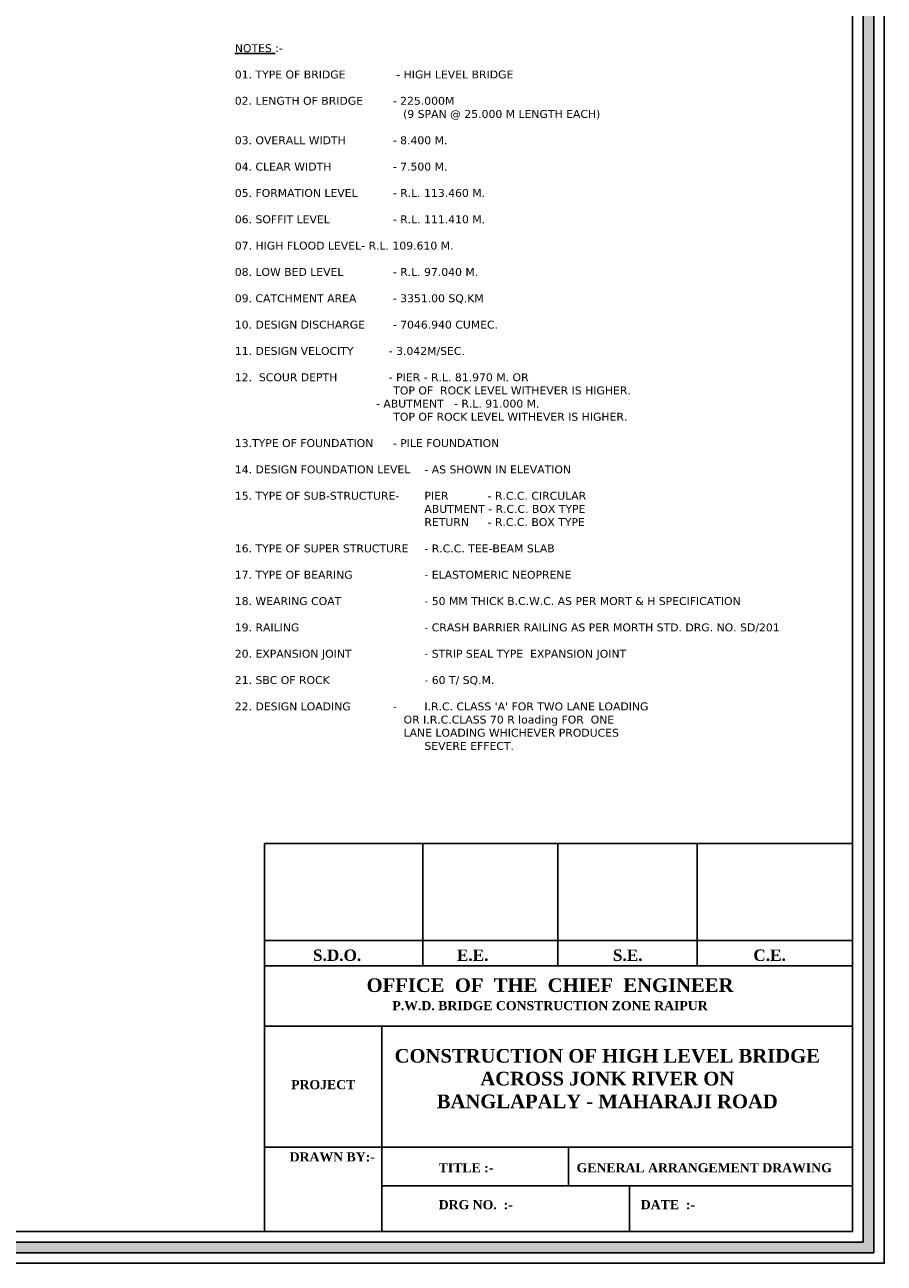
# Model space of a CAD drawing. Header units: millimetres. Extents: x -7746077780 to -3844657605, y -13315294818 to -6656873469.
# Tile 14 of 129: x -3872709204 to -3872668407, y -6657981633 to -6657922829. Entities that reach past the tile are written whole.
import ezdxf

# ---------------------------------------------------------------- set-up
doc = ezdxf.new("R2010")
doc.units = ezdxf.units.MM
doc.header["$MEASUREMENT"] = 0
doc.layers.add('GROUND_LVL', color=114, linetype='Continuous')
doc.layers.add('TEX', color=6, linetype='Continuous')
doc.styles.get("Standard").update_dxf_attribs({"font": 'verdana.ttf', "height": 250})

msp = doc.modelspace()

# ---------------------------------------------------------------- hatches: boundary and pattern name
at = {"layer": 'TEX', "ltscale": 30}
h = msp.add_hatch(color=256, dxfattribs=at)
h.paths.add_polyline_path([(-3872820887.446477, -6657890648.028055), (-3872668906.551363, -6657890648.028055), (-3872668906.551363, -6657981133.218585), (-3872820887.446477, -6657981133.218585)])
h.paths.add_polyline_path([(-3872820387.446477, -6657891148.028055), (-3872669406.551363, -6657891148.028055), (-3872669406.551363, -6657980633.218585), (-3872820387.446477, -6657980633.218585)], flags=16)

# ---------------------------------------------------------------- linework, layer by layer
at = {"layer": 'GROUND_LVL', "color": 4}
for p, q in [((-3872697816.489722, -6657961695.933448), (-3872669906.551363, -6657961695.933448)), ((-3872697816.489719, -6657980133.218585), (-3872697816.489722, -6657961695.933455)), ((-3872690302.677404, -6657967507.428459), (-3872690302.677404, -6657961695.933448)), ((-3872683897.425873, -6657967507.428459), (-3872683897.425873, -6657961695.933448)), ((-3872677280.514649, -6657967507.428459), (-3872677280.514651, -6657961695.933448)), ((-3872697816.489719, -6657966310.24546), (-3872669906.551363, -6657966310.24546)), ((-3872697816.489719, -6657967507.428459), (-3872669906.551363, -6657967507.428459)), ((-3872697816.489719, -6657970373.029408), (-3872669906.551363, -6657970373.029408)), ((-3872692247.902756, -6657970373.029408), (-3872692247.902756, -6657980133.218585)), ((-3872697816.489719, -6657976123.04355), (-3872669906.551363, -6657976123.04355)), ((-3872683397.959056, -6657976123.04355), (-3872683397.959056, -6657977953.63588)), ((-3872692247.902756, -6657977953.63588), (-3872669906.551363, -6657977953.63588)), ((-3872680496.866717, -6657977953.63588), (-3872680496.866717, -6657980133.218585))]:
    msp.add_line(p, q, dxfattribs=at)
at = {"layer": 'TEX', "ltscale": 20}
for points in [[(-3872821387.446477, -6657890148.028055), (-3872668406.551363, -6657890148.028055), (-3872668406.551363, -6657981633.218585), (-3872821387.446477, -6657981633.218585)], [(-3872820887.446477, -6657890648.028055), (-3872668906.551363, -6657890648.028055), (-3872668906.551363, -6657981133.218585), (-3872820887.446477, -6657981133.218585)], [(-3872820387.446477, -6657891148.028055), (-3872669406.551363, -6657891148.028055), (-3872669406.551363, -6657980633.218585), (-3872820387.446477, -6657980633.218585)], [(-3872819887.446477, -6657891648.028055), (-3872669906.551363, -6657891648.028055), (-3872669906.551363, -6657980133.218585), (-3872819887.446477, -6657980133.218585)], [(-3872819887.446477, -6657891648.028055), (-3872669906.551363, -6657891648.028055), (-3872669906.551363, -6657980133.218585), (-3872819887.446477, -6657980133.218585)]]:
    msp.add_lwpolyline(points, close=True, dxfattribs=at)

# ---------------------------------------------------------------- texts
at = {"layer": 'TEX'}
for s, insert, char_height, width, attachment_point in [("{\\LNOTES} :-\\P\\P01. TYPE OF BRIDGE ^I^I - HIGH LEVEL BRIDGE\\P\\P02. LENGTH OF BRIDGE ^I- 225.000M \\P^I^I^I^I^I   (9 SPAN @ 25.000 M LENGTH EACH) \\P\\P03. OVERALL WIDTH ^I^I- 8.400 M.\\P\\P04. CLEAR WIDTH^I^I- 7.500 M.\\P\\P05. FORMATION LEVEL^I^I- R.L. 113.460 M.\\P\\P06. SOFFIT LEVEL^I^I- R.L. 111.410 M.\\P\\P07. HIGH FLOOD LEVEL^I- R.L. 109.610 M.\\P\\P08. LOW BED LEVEL^I^I- R.L. 97.040 M.\\P \\P09. CATCHMENT AREA^I^I- 3351.00 SQ.KM\\P\\P10. DESIGN DISCHARGE^I- 7046.940 CUMEC.\\P\\P11. DESIGN VELOCITY^I        - 3.042M/SEC.           \\P\\P12.  SCOUR DEPTH ^I        - PIER - R.L. 81.970 M. OR\\P                                              TOP OF  ROCK LEVEL WITHEVER IS HIGHER.\\P                                         - ABUTMENT   - R.L. 91.000 M.\\P                                              TOP OF ROCK LEVEL WITHEVER IS HIGHER.\\P\\P13.TYPE OF FOUNDATION^I- PILE FOUNDATION\\P\\P14. DESIGN FOUNDATION LEVEL^I- AS SHOWN IN ELEVATION\\P\\P15. TYPE OF SUB-STRUCTURE- ^IPIER^I^I- R.C.C. CIRCULAR\\P^I^I^I^I^I^IABUTMENT - R.C.C. BOX TYPE\\P^I^I^I^I^I^IRETURN ^I- R.C.C. BOX TYPE\\P\\P16. TYPE OF SUPER STRUCTURE ^I- R.C.C. TEE-BEAM SLAB\\P\\P17. TYPE OF BEARING^I^I^I- ELASTOMERIC NEOPRENE\\P\\P18. WEARING COAT^I^I^I- 50 MM THICK B.C.W.C. AS PER MORT & H SPECIFICATION\\P\\P19. RAILING ^I^I^I^I- CRASH BARRIER RAILING AS PER MORTH STD. DRG. NO. SD/201   \\P\\P20. EXPANSION JOINT^I^I^I- STRIP SEAL TYPE  EXPANSION JOINT\\P\\P21. SBC OF ROCK ^I^I^I- 60 T/ SQ.M.\\P    ^I^I         \\P22. DESIGN LOADING^I^I- ^II.R.C. CLASS 'A' FOR TWO LANE LOADING \\P                                                 OR I.R.C.CLASS 70 R loading FOR  ONE \\P                                                 LANE LOADING WHICHEVER PRODUCES \\P^I^I^I^I^I^ISEVERE EFFECT.", (-3872699234.395644, -6657923750.471159), 375, 60704.8789153, 1), ('{\\fTimes New Roman|b1|i0|c0|p18;S.D.O.}', (-3872695523.102047, -6657966737.211231), 540.41334404, 3757.12650003, 1), ('{\\fTimes New Roman|b1|i0|c0|p18;E.E.}', (-3872688691.518381, -6657966737.211231), 540.41334404, 3757.12650003, 1), ('{\\fTimes New Roman|b1|i0|c0|p18;S.E.}', (-3872681285.400581, -6657966737.211231), 540.41334404, 3757.12650003, 1), ('{\\fTimes New Roman|b1|i0|c0|p18;C.E.}', (-3872674619.042785, -6657966737.211231), 540.41334404, 3757.12657078, 1), ('{\\fTimes New Roman|b1|i0|c0|p18;OFFICE  OF  THE  CHIEF  ENGINEER\\P\\H0.6667x;P.W.D. BRIDGE CONSTRUCTION ZONE RAIPUR}', (-3872684271.119057, -6657968105.705355), 648.49601285, 32687.7873921, 2), ('{\\fTimes New Roman|b1|i0|c0|p18;CONSTRUCTION OF HIGH LEVEL BRIDGE \\PACROSS JONK RIVER ON \\PBANGLAPALY - MAHARAJI ROAD }', (-3872681552.758853, -6657971460.915658), 648.49601285, 26629.32149833, 2), ('{\\fTimes New Roman|b1|i0|c0|p18;PROJECT}', (-3872696560.525796, -6657972936.306901), 432.33067523, 6033.13133979, 1), ('{\\fTimes New Roman|b1|i0|c0|p18;DRAWN BY:-}', (-3872696630.706638, -6657976368.410442), 432.33067523, 6033.13133979, 1), ('{\\fTimes New Roman|b1|i0|c0|p18;TITLE :-}', (-3872689555.569942, -6657976885.445542), 432.33067523, 6033.13133979, 1), ('{\\fTimes New Roman|b1|i0|c0|p18;GENERAL ARRANGEMENT DRAWING}', (-3872683009.800968, -6657976885.445542), 432.33067523, 19453.972491, 1), ('{\\fTimes New Roman|b1|i0|c0|p18;DRG NO.  :-   }', (-3872689555.569942, -6657978636.197662), 432.33067523, 16002.67671063, 1), ('{\\fTimes New Roman|b1|i0|c0|p18;DATE  :-  }', (-3872679963.659602, -6657978636.197662), 432.33067523, 6033.13133979, 1)]:
    msp.add_mtext(s, dxfattribs=dict(at, insert=insert, char_height=char_height, width=width, attachment_point=attachment_point))

doc.saveas('drawing.dxf')
